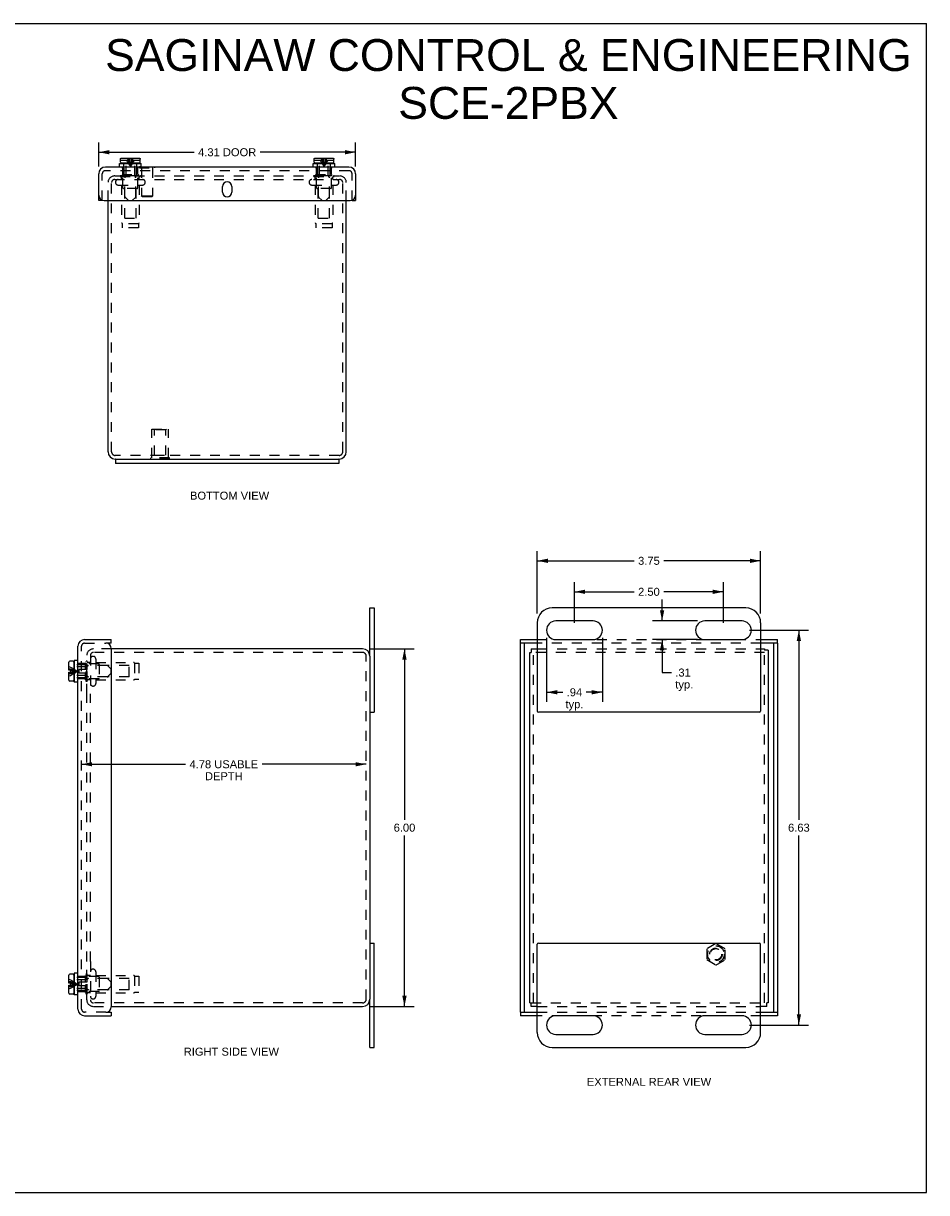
# Model space of a CAD drawing. Header units: inches. Extents: x 0 to 30.3, y 0 to 19.6.
# Tile 3 of 3: x 15.2 to 30.3, y 0 to 19.6. Entities that reach past the tile are written whole.
import ezdxf

# ---------------------------------------------------------------- set-up
doc = ezdxf.new("R2010")
doc.units = ezdxf.units.IN
doc.header["$LTSCALE"] = 1.667722
doc.header["$MEASUREMENT"] = 0
doc.linetypes.add('HIDDEN', pattern=[0.2, 0.1, -0.1])
doc.layers.get('0').update_dxf_attribs({"linetype": 'CONTINUOUS'})
for name, color, linetype in [('DEFAULT_2', 8, 'HIDDEN'), ('DIMENSIONS', 7, 'CONTINUOUS'), ('DOOR_ASSEMBLY', 7, 'CONTINUOUS')]:
    doc.layers.add(name, color=color, linetype=linetype)
doc.styles.get("Standard").update_dxf_attribs({"font": 'arial.ttf'})
doc.dimstyles.new('DIMSTYLE_2', dxfattribs={"dimtxt": 0.133774, "dimasz": 0.178366, "dimexe": 0.09, "dimexo": 0.07, "dimgap": 0.0375, "dimtad": 0, "dimtih": 1, "dimtoh": 1, "dimzin": 4, "dimdsep": 46, "dimtxsty": 'Standard', "dimblk": '_FILLED', "dimblk1": '_FILLED', "dimblk2": '_FILLED', "dimcen": 0.09, "dimazin": 1, "dimtfac": 1, "dimtdec": 3, "dimtofl": 0, "dimtmove": 0, "dimatfit": 3, "dimldrblk": '_FILLED', "dimfxl": 0, "dimtolj": 1, "dimtzin": 4, "dimarcsym": 0})

# ---------------------------------------------------------------- blocks, each defined once
blk = doc.blocks.new('_FILLED')
at = {"color": 0, "linetype": 'ByBlock'}
blk.add_solid([(0, 0), (-1, 0.2), (-1, -0.2)], dxfattribs=at)
blk = doc.blocks.new('*D3')
at = {"layer": 'DIMENSIONS', "color": 2, "linetype": 'Continuous'}
for p, q in [((16.426, 17.221), (16.426, 17.619)), ((20.738, 17.221), (20.738, 17.619)), ((16.426, 17.458), (18.027, 17.458)), ((20.738, 17.458), (19.136, 17.458))]:
    blk.add_line(p, q, dxfattribs=at)
at = {"layer": 'DIMENSIONS', "color": 2, "linetype": 'Continuous', "xscale": 0.1783659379, "yscale": 0.1783659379, "zscale": 0.1783659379, "rotation": 180}
blk.add_blockref('_FILLED', (16.426, 17.458), dxfattribs=at)
at = {"layer": 'DIMENSIONS', "color": 2, "linetype": 'Continuous', "xscale": 0.1783659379, "yscale": 0.1783659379, "zscale": 0.1783659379}
blk.add_blockref('_FILLED', (20.738, 17.458), dxfattribs=at)
at = {"layer": 'DIMENSIONS', "color": 2, "linetype": 'Continuous', "insert": (18.582, 17.525), "char_height": 0.1338, "width": 0.97521, "attachment_point": 2, "line_spacing_factor": 0.9}
blk.add_mtext('4.31 DOOR', dxfattribs=at)
blk = doc.blocks.new('*D4')
at = {"layer": 'DIMENSIONS', "color": 2, "linetype": 'Continuous'}
for p, q in [((23.786, 9.718), (23.786, 10.763)), ((23.786, 10.602), (25.413, 10.602)), ((27.536, 10.602), (25.91, 10.602)), ((27.536, 9.718), (27.536, 10.763))]:
    blk.add_line(p, q, dxfattribs=at)
at = {"layer": 'DIMENSIONS', "color": 2, "linetype": 'Continuous', "xscale": 0.1783659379, "yscale": 0.1783659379, "zscale": 0.1783659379, "rotation": 180}
blk.add_blockref('_FILLED', (23.786, 10.602), dxfattribs=at)
at = {"layer": 'DIMENSIONS', "color": 2, "linetype": 'Continuous', "xscale": 0.1783659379, "yscale": 0.1783659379, "zscale": 0.1783659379}
blk.add_blockref('_FILLED', (27.536, 10.602), dxfattribs=at)
at = {"layer": 'DIMENSIONS', "color": 2, "linetype": 'Continuous', "insert": (25.661, 10.669), "char_height": 0.1338, "width": 0.36353, "attachment_point": 2, "line_spacing_factor": 0.9}
blk.add_mtext('3.75', dxfattribs=at)
blk = doc.blocks.new('*D5')
at = {"layer": 'DIMENSIONS', "color": 2, "linetype": 'Continuous'}
for p, q in [((23.943, 9.312), (23.943, 8.235)), ((24.88, 9.312), (24.88, 8.235)), ((23.943, 8.396), (24.215, 8.396)), ((24.88, 8.396), (24.608, 8.396))]:
    blk.add_line(p, q, dxfattribs=at)
at = {"layer": 'DIMENSIONS', "color": 2, "linetype": 'Continuous', "xscale": 0.1783659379, "yscale": 0.1783659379, "zscale": 0.1783659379, "rotation": 180}
blk.add_blockref('_FILLED', (23.943, 8.396), dxfattribs=at)
at = {"layer": 'DIMENSIONS', "color": 2, "linetype": 'Continuous', "xscale": 0.1783659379, "yscale": 0.1783659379, "zscale": 0.1783659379}
blk.add_blockref('_FILLED', (24.88, 8.396), dxfattribs=at)
at = {"layer": 'DIMENSIONS', "color": 2, "linetype": 'Continuous', "insert": (24.411, 8.463), "char_height": 0.1338, "width": 0.30087, "attachment_point": 2, "line_spacing_factor": 0.9}
blk.add_mtext('.94\\Ptyp.', dxfattribs=at)
blk = doc.blocks.new('*D6')
at = {"layer": 'DIMENSIONS', "color": 2, "linetype": 'Continuous'}
for p, q in [((25.882, 9.593), (25.882, 9.95)), ((26.474, 9.593), (25.721, 9.593)), ((26.474, 9.28), (25.721, 9.28)), ((25.882, 9.28), (25.882, 8.727)), ((25.882, 8.727), (26.038, 8.727))]:
    blk.add_line(p, q, dxfattribs=at)
at = {"layer": 'DIMENSIONS', "color": 2, "linetype": 'Continuous', "xscale": 0.1783659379, "yscale": 0.1783659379, "zscale": 0.1783659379}
for p, rotation in [((25.882, 9.593), 270), ((25.882, 9.28), 90)]:
    blk.add_blockref('_FILLED', p, dxfattribs=dict(at, rotation=rotation))
at = {"layer": 'DIMENSIONS', "color": 2, "linetype": 'Continuous', "insert": (26.104, 8.794), "char_height": 0.1338, "width": 0.30087, "attachment_point": 1, "line_spacing_factor": 0.9}
blk.add_mtext('.31\\Ptyp.', dxfattribs=at)
blk = doc.blocks.new('*D7')
at = {"layer": 'DIMENSIONS', "color": 2, "linetype": 'Continuous'}
for p, q in [((20.98, 9.124), (21.719, 9.124)), ((21.558, 9.124), (21.558, 6.258)), ((21.558, 3.124), (21.558, 5.99)), ((20.98, 3.124), (21.719, 3.124))]:
    blk.add_line(p, q, dxfattribs=at)
at = {"layer": 'DIMENSIONS', "color": 2, "linetype": 'Continuous', "xscale": 0.1783659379, "yscale": 0.1783659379, "zscale": 0.1783659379}
for p, rotation in [((21.558, 9.124), 90), ((21.558, 3.124), 270)]:
    blk.add_blockref('_FILLED', p, dxfattribs=dict(at, rotation=rotation))
at = {"layer": 'DIMENSIONS', "color": 2, "linetype": 'Continuous', "insert": (21.558, 6.191), "char_height": 0.1338, "width": 0.36353, "attachment_point": 2, "line_spacing_factor": 0.9}
blk.add_mtext('6.00', dxfattribs=at)
blk = doc.blocks.new('*D8')
at = {"layer": 'DIMENSIONS', "color": 2, "linetype": 'Continuous'}
for p, q in [((16.137, 7.188), (17.884, 7.188)), ((20.915, 7.188), (19.169, 7.188))]:
    blk.add_line(p, q, dxfattribs=at)
at = {"layer": 'DIMENSIONS', "color": 2, "linetype": 'Continuous', "xscale": 0.1783659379, "yscale": 0.1783659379, "zscale": 0.1783659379, "rotation": 180}
blk.add_blockref('_FILLED', (16.137, 7.188), dxfattribs=at)
at = {"layer": 'DIMENSIONS', "color": 2, "linetype": 'Continuous', "xscale": 0.1783659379, "yscale": 0.1783659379, "zscale": 0.1783659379}
blk.add_blockref('_FILLED', (20.915, 7.188), dxfattribs=at)
at = {"layer": 'DIMENSIONS', "color": 2, "linetype": 'Continuous', "insert": (18.526, 7.255), "char_height": 0.13377, "width": 1.15126, "attachment_point": 2, "line_spacing_factor": 0.9}
blk.add_mtext('4.78 USABLE\\PDEPTH', dxfattribs=at)
blk = doc.blocks.new('*D10')
at = {"layer": 'DIMENSIONS', "color": 2, "linetype": 'Continuous'}
for p, q in [((27.349, 9.437), (28.338, 9.437)), ((28.178, 9.437), (28.178, 6.258)), ((28.178, 2.812), (28.178, 5.99)), ((27.349, 2.812), (28.338, 2.812))]:
    blk.add_line(p, q, dxfattribs=at)
at = {"layer": 'DIMENSIONS', "color": 2, "linetype": 'Continuous', "xscale": 0.1783659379, "yscale": 0.1783659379, "zscale": 0.1783659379}
for p, rotation in [((28.178, 9.437), 90), ((28.178, 2.812), 270)]:
    blk.add_blockref('_FILLED', p, dxfattribs=dict(at, rotation=rotation))
at = {"layer": 'DIMENSIONS', "color": 2, "linetype": 'Continuous', "insert": (28.178, 6.191), "char_height": 0.1338, "width": 0.36353, "attachment_point": 2, "line_spacing_factor": 0.9}
blk.add_mtext('6.63', dxfattribs=at)
blk = doc.blocks.new('*D11')
at = {"layer": 'DIMENSIONS', "color": 2, "linetype": 'Continuous'}
for p, q in [((24.411, 9.562), (24.411, 10.242)), ((26.911, 9.562), (26.911, 10.242)), ((24.411, 10.082), (25.413, 10.082)), ((26.911, 10.082), (25.91, 10.082))]:
    blk.add_line(p, q, dxfattribs=at)
at = {"layer": 'DIMENSIONS', "color": 2, "linetype": 'Continuous', "xscale": 0.1783659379, "yscale": 0.1783659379, "zscale": 0.1783659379, "rotation": 180}
blk.add_blockref('_FILLED', (24.411, 10.082), dxfattribs=at)
at = {"layer": 'DIMENSIONS', "color": 2, "linetype": 'Continuous', "xscale": 0.1783659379, "yscale": 0.1783659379, "zscale": 0.1783659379}
blk.add_blockref('_FILLED', (26.911, 10.082), dxfattribs=at)
at = {"layer": 'DIMENSIONS', "color": 2, "linetype": 'Continuous', "insert": (25.661, 10.149), "char_height": 0.1338, "width": 0.36353, "attachment_point": 2, "line_spacing_factor": 0.9}
blk.add_mtext('2.50', dxfattribs=at)

msp = doc.modelspace()

# ---------------------------------------------------------------- linework, layer by layer
at = {"color": 7, "linetype": 'Continuous'}
for p, q in [((0, 19.6203), (30.3222, 19.6203)), ((30.3222, 0), (30.3222, 19.6203)), ((16.7068, 12.3104), (20.4568, 12.3104)), ((16.7068, 12.3104), (16.7068, 12.2354)), ((20.4568, 12.3104), (20.4568, 12.2354)), ((20.9752, 9.0042), (20.9752, 9.8117)), ((20.9752, 9.8117), (21.0502, 9.8117)), ((23.6613, 9.0642), (23.6833, 9.0642)), ((23.6833, 9.1242), (23.6833, 9.0642)), ((27.6013, 9.1242), (27.6013, 9.1022)), ((27.6613, 9.1022), (27.6013, 9.1022)), ((20.9752, 8.0617), (21.0502, 8.0617)), ((20.9752, 4.1867), (21.0502, 4.1867)), ((20.9752, 2.4367), (20.9752, 3.2442)), ((23.6613, 3.1842), (23.6833, 3.1842)), ((23.6833, 3.1242), (23.6833, 3.1842)), ((27.6613, 3.1842), (27.6393, 3.1842)), ((27.6393, 3.1242), (27.6393, 3.1842)), ((20.9752, 2.4367), (21.0502, 2.4367)), ((0, 0), (30.3222, 0))]:
    msp.add_line(p, q, dxfattribs=at)
at = {"color": 3, "linetype": 'Continuous'}
for p, q in [((16.5818, 12.4304), (16.5818, 16.6484)), ((20.5818, 12.4304), (20.5818, 16.6484)), ((16.7068, 12.3104), (16.7018, 12.3104)), ((20.4568, 12.2354), (16.7068, 12.2354)), ((20.4618, 12.3104), (20.4568, 12.3104)), ((21.0502, 9.8117), (21.0502, 8.0617)), ((27.2863, 9.8117), (24.0363, 9.8117)), ((23.7863, 9.5617), (23.7863, 8.0817)), ((24.7238, 9.5929), (24.0988, 9.5929)), ((27.2238, 9.5929), (26.5988, 9.5929)), ((27.5363, 9.5617), (27.5363, 8.0817)), ((24.0988, 9.2804), (24.7238, 9.2804)), ((26.5988, 9.2804), (27.2238, 9.2804)), ((20.8552, 9.1242), (16.6372, 9.1242)), ((23.6613, 3.1842), (23.6613, 9.0642)), ((23.6833, 9.1242), (23.7863, 9.1242)), ((27.5363, 9.1242), (27.6013, 9.1242)), ((27.6613, 9.1022), (27.6613, 3.1842)), ((20.9752, 9.0042), (20.9752, 3.2442)), ((27.5163, 8.0617), (23.8063, 8.0617)), ((21.0502, 2.4367), (21.0502, 4.1867)), ((23.7863, 2.6867), (23.7863, 4.1667)), ((23.8063, 4.1867), (27.5163, 4.1867)), ((27.5363, 2.6867), (27.5363, 4.1667)), ((16.6372, 3.1242), (20.8552, 3.1242)), ((23.7863, 3.1242), (23.6833, 3.1242)), ((24.7238, 2.9679), (24.0988, 2.9679)), ((27.2238, 2.9679), (26.5988, 2.9679)), ((27.6393, 3.1242), (27.5363, 3.1242)), ((24.0988, 2.6554), (24.7238, 2.6554)), ((26.5988, 2.6554), (27.2238, 2.6554)), ((24.0363, 2.4367), (27.2863, 2.4367))]:
    msp.add_line(p, q, dxfattribs=at)
for centre, radius, start, end in [((16.7018, 12.4304), 0.12, 180, 270), ((20.4618, 12.4304), 0.12, 270, 360), ((24.0363, 9.5617), 0.25, 90, 180), ((27.2863, 9.5617), 0.25, 0, 90), ((24.0988, 9.4367), 0.1562, 90, 270), ((24.7238, 9.4367), 0.1562, 270, 90), ((26.5988, 9.4367), 0.1562, 90, 270), ((27.2238, 9.4367), 0.1562, 270, 90), ((20.8552, 9.0042), 0.12, 0, 90), ((23.8063, 8.0817), 0.02, 180, 270), ((27.5163, 8.0817), 0.02, 270, 360), ((23.8063, 4.1667), 0.02, 90, 180), ((27.5163, 4.1667), 0.02, 0, 90), ((20.8552, 3.2442), 0.12, 270, 360), ((24.0988, 2.8117), 0.1562, 90, 270), ((24.7238, 2.8117), 0.1562, 270, 90), ((26.5988, 2.8117), 0.1562, 90, 270), ((27.2238, 2.8117), 0.1562, 270, 90), ((24.0363, 2.6867), 0.25, 180, 270), ((27.2863, 2.6867), 0.25, 270, 360)]:
    msp.add_arc(centre, radius, start, end, dxfattribs=at)
at = {"layer": 'DEFAULT_2', "color": 8, "linetype": 'HIDDEN'}
for p, q in [((16.7868, 17.0524), (16.7868, 17.0704)), ((16.7868, 17.0704), (17.1268, 17.0704)), ((16.8318, 16.8604), (16.8318, 17.0704)), ((17.0818, 16.8604), (17.0818, 17.0704)), ((17.1268, 17.0524), (17.1268, 17.0704)), ((20.0368, 17.0524), (20.0368, 17.0704)), ((20.0368, 17.0704), (20.3768, 17.0704)), ((20.0818, 16.8604), (20.0818, 17.0704)), ((20.3318, 16.8604), (20.3318, 17.0704)), ((20.3768, 17.0524), (20.3768, 17.0704)), ((16.5818, 16.6484), (16.5818, 16.9454)), ((16.6418, 12.4304), (16.6418, 16.9454)), ((16.6938, 17.0604), (20.4698, 17.0604)), ((16.6938, 17.0004), (20.4698, 17.0004)), ((16.753, 16.9079), (17.1605, 16.9079)), ((16.7868, 17.0524), (17.1268, 17.0524)), ((16.8108, 17.0004), (16.8108, 17.0424)), ((16.8108, 16.9079), (16.8108, 16.2748)), ((17.1028, 17.0004), (17.1028, 17.0424)), ((17.1028, 16.9079), (17.1028, 16.2748)), ((20.003, 16.9079), (20.4105, 16.9079)), ((20.0368, 17.0524), (20.3768, 17.0524)), ((20.0608, 17.0004), (20.0608, 17.0424)), ((20.0608, 16.9079), (20.0608, 16.2748)), ((20.3528, 17.0004), (20.3528, 17.0424)), ((20.3528, 16.9079), (20.3528, 16.2748)), ((20.5218, 12.4304), (20.5218, 16.9454)), ((20.5818, 16.6484), (20.5818, 16.9454)), ((17.0718, 16.8504), (16.8418, 16.8504)), ((16.8618, 16.3504), (16.8618, 16.8504)), ((17.0518, 16.3504), (17.0518, 16.8504)), ((20.3218, 16.8504), (20.0918, 16.8504)), ((20.1118, 16.3504), (20.1118, 16.8504)), ((20.3018, 16.3504), (20.3018, 16.8504)), ((16.8618, 16.3504), (17.0518, 16.3504)), ((20.1118, 16.3504), (20.3018, 16.3504)), ((16.8218, 16.2569), (16.8218, 16.1879)), ((17.0918, 16.2569), (16.8218, 16.2569)), ((17.0918, 16.1879), (16.8218, 16.1879)), ((17.0918, 16.2569), (17.0918, 16.1879)), ((20.0718, 16.2569), (20.0718, 16.1879)), ((20.3418, 16.2569), (20.0718, 16.2569)), ((20.3418, 16.1879), (20.0718, 16.1879)), ((20.3418, 16.2569), (20.3418, 16.1879)), ((17.3168, 12.81), (17.5968, 12.81)), ((17.3168, 12.331), (17.3168, 12.81)), ((17.3618, 12.8), (17.3518, 12.81)), ((17.5518, 12.8), (17.3618, 12.8)), ((17.3618, 12.3725), (17.3618, 12.8)), ((17.5518, 12.8), (17.5618, 12.81)), ((17.5518, 12.3725), (17.5518, 12.8)), ((17.5968, 12.331), (17.5968, 12.81)), ((20.4618, 12.3704), (16.7018, 12.3704)), ((17.3618, 12.3725), (17.5518, 12.3725)), ((17.6128, 12.331), (17.3008, 12.331)), ((17.3008, 12.31), (17.3008, 12.331)), ((17.6128, 12.31), (17.3008, 12.31)), ((17.4568, 12.31), (17.4568, 12.331)), ((17.6128, 12.31), (17.6128, 12.331)), ((16.6372, 9.1242), (16.3372, 9.1242)), ((16.3402, 9.0642), (16.3372, 9.0642)), ((20.8552, 9.0642), (16.3402, 9.0642)), ((27.6013, 9.0642), (23.6833, 9.0642)), ((23.7213, 3.1842), (23.7213, 9.0642)), ((23.7863, 9.1242), (27.5363, 9.1242)), ((27.6013, 3.1842), (27.6013, 9.1022)), ((16.2152, 8.5792), (16.2152, 8.9192)), ((16.2332, 8.9192), (16.2152, 8.9192)), ((16.4252, 8.8742), (16.2152, 8.8742)), ((16.2252, 8.3681), (16.2252, 9.0122)), ((16.2332, 8.5792), (16.2332, 8.9192)), ((16.2852, 8.8952), (16.2432, 8.8952)), ((16.2852, 9.0122), (16.2852, 8.3681)), ((16.3777, 8.9529), (16.3777, 8.5454)), ((16.3777, 8.8952), (17.0108, 8.8952)), ((16.4352, 8.8642), (16.4352, 8.6342)), ((16.9352, 8.8442), (16.4352, 8.8442)), ((16.9352, 8.6542), (16.9352, 8.8442)), ((17.0287, 8.8842), (17.0287, 8.6142)), ((17.0287, 8.8842), (17.0977, 8.8842)), ((17.0977, 8.8842), (17.0977, 8.6142)), ((20.9152, 3.2442), (20.9152, 9.0042)), ((16.9352, 8.6542), (16.4352, 8.6542)), ((16.4252, 8.6242), (16.2152, 8.6242)), ((16.2332, 8.5792), (16.2152, 8.5792)), ((16.2852, 8.6032), (16.2432, 8.6032)), ((16.3777, 8.6032), (17.0108, 8.6032)), ((17.0287, 8.6142), (17.0977, 8.6142)), ((16.2252, 3.8804), (16.2252, 8.3679)), ((16.2852, 3.8804), (16.2852, 8.3679)), ((26.7863, 4.1793), (26.6303, 4.0893)), ((26.9423, 4.0893), (26.7863, 4.1793)), ((26.6303, 4.0893), (26.6303, 3.9091)), ((26.9423, 3.9091), (26.9423, 4.0893)), ((16.2252, 3.2362), (16.2252, 3.8803)), ((16.2852, 3.8803), (16.2852, 3.2362)), ((26.6303, 3.9091), (26.7863, 3.8191)), ((26.7863, 3.8191), (26.9423, 3.9091)), ((16.2332, 3.6692), (16.2152, 3.6692)), ((16.2152, 3.3292), (16.2152, 3.6692)), ((16.4252, 3.6242), (16.2152, 3.6242)), ((16.2332, 3.3292), (16.2332, 3.6692)), ((16.2852, 3.6452), (16.2432, 3.6452)), ((16.3777, 3.7029), (16.3777, 3.2954)), ((16.3777, 3.6452), (17.0108, 3.6452)), ((16.4352, 3.6142), (16.4352, 3.3842)), ((16.9352, 3.5942), (16.4352, 3.5942)), ((16.9352, 3.4042), (16.9352, 3.5942)), ((17.0287, 3.6342), (17.0977, 3.6342)), ((17.0287, 3.6342), (17.0287, 3.3642)), ((17.0977, 3.6342), (17.0977, 3.3642)), ((16.4252, 3.3742), (16.2152, 3.3742)), ((16.2852, 3.3532), (16.2432, 3.3532)), ((16.3777, 3.3532), (17.0108, 3.3532)), ((16.9352, 3.4042), (16.4352, 3.4042)), ((17.0287, 3.3642), (17.0977, 3.3642)), ((16.2332, 3.3292), (16.2152, 3.3292)), ((16.3372, 3.1842), (16.3402, 3.1842)), ((20.8552, 3.1842), (16.3402, 3.1842)), ((23.6833, 3.1842), (27.6393, 3.1842)), ((16.3372, 3.1242), (16.6372, 3.1242)), ((23.7863, 3.1242), (27.5363, 3.1242))]:
    msp.add_line(p, q, dxfattribs=at)
for radius in [0.1421, 0.14, 0.105, 0.095]:
    msp.add_circle((26.7863, 3.9992), radius, dxfattribs=at)
for centre, radius, start, end in [((16.6938, 16.9484), 0.112, 90, 180), ((16.6938, 16.9484), 0.052, 90, 180), ((16.753, 16.9542), 0.0462, 90, 270), ((16.8008, 17.0424), 0.01, 0, 90), ((17.1128, 17.0424), 0.01, 90, 180), ((17.1605, 16.9542), 0.0462, 270, 90), ((20.003, 16.9542), 0.0462, 90, 270), ((20.0508, 17.0424), 0.01, 0, 90), ((20.3628, 17.0424), 0.01, 90, 180), ((20.4105, 16.9542), 0.0462, 270, 90), ((20.4698, 16.9484), 0.112, 0, 90), ((20.4698, 16.9484), 0.052, 0, 90), ((16.8418, 16.8604), 0.01, 180, 270), ((17.0718, 16.8604), 0.01, 270, 360), ((20.0918, 16.8604), 0.01, 180, 270), ((20.3218, 16.8604), 0.01, 270, 360), ((16.8308, 16.2748), 0.02, 180, 243.25632), ((17.0828, 16.2748), 0.02, 296.74368, 360), ((20.0808, 16.2748), 0.02, 180, 243.25632), ((20.3328, 16.2748), 0.02, 296.74368, 360), ((16.7018, 12.4304), 0.06, 180, 270), ((20.4618, 12.4304), 0.06, 270, 360), ((16.3372, 9.0122), 0.112, 90, 180), ((16.3372, 9.0122), 0.052, 90, 180), ((20.8552, 9.0042), 0.06, 0, 90), ((16.2432, 8.9052), 0.01, 180.00004, 270), ((16.3314, 8.9529), 0.0462, 0, 180), ((16.4252, 8.8642), 0.01, 359.99997, 90), ((17.0108, 8.8752), 0.02, 26.74368, 90), ((16.4252, 8.6342), 0.01, 270, 0.00003), ((16.2432, 8.5932), 0.01, 90, 179.99996), ((16.3314, 8.5454), 0.0462, 180, 360), ((17.0108, 8.6232), 0.02, 270, 333.25632), ((16.3314, 3.7029), 0.0462, 0, 180), ((16.2432, 3.6552), 0.01, 180.00004, 270), ((16.4252, 3.6142), 0.01, 359.99997, 90), ((17.0108, 3.6252), 0.02, 26.74368, 90), ((16.2432, 3.3432), 0.01, 90, 179.99996), ((16.4252, 3.3842), 0.01, 270, 0.00003), ((17.0108, 3.3732), 0.02, 270, 333.25632), ((16.3372, 3.2362), 0.112, 180, 270), ((16.3314, 3.2954), 0.0462, 180, 360), ((16.3372, 3.2362), 0.052, 180, 270), ((20.8552, 3.2442), 0.06, 270, 360)]:
    msp.add_arc(centre, radius, start, end, dxfattribs=at)
at = {"layer": 'DOOR_ASSEMBLY', "color": 7, "linetype": 'Continuous'}
for p, q in [((16.7758, 17.2084), (16.7758, 17.2709)), ((16.7758, 17.2709), (17.1378, 17.2709)), ((16.7898, 17.2909), (16.7898, 17.3259)), ((16.7898, 17.3259), (16.7906, 17.3259)), ((16.7906, 17.3259), (16.7906, 17.3439)), ((17.1088, 17.2759), (16.8048, 17.2759)), ((16.8057, 17.3589), (17.1079, 17.3589)), ((16.8838, 17.2709), (16.8838, 17.2759)), ((17.0298, 17.2709), (17.0298, 17.2759)), ((17.123, 17.3259), (17.123, 17.3439)), ((17.123, 17.3259), (17.1238, 17.3259)), ((17.1238, 17.2909), (17.1238, 17.3259)), ((17.1378, 17.2084), (17.1378, 17.2709)), ((20.0258, 17.2084), (20.0258, 17.2709)), ((20.0258, 17.2709), (20.3878, 17.2709)), ((20.0398, 17.2909), (20.0398, 17.3259)), ((20.0398, 17.3259), (20.0406, 17.3259)), ((20.0406, 17.3259), (20.0406, 17.3439)), ((20.3588, 17.2759), (20.0548, 17.2759)), ((20.0557, 17.3589), (20.3579, 17.3589)), ((20.1338, 17.2709), (20.1338, 17.2759)), ((20.2798, 17.2709), (20.2798, 17.2759)), ((20.373, 17.3259), (20.373, 17.3439)), ((20.373, 17.3259), (20.3738, 17.3259)), ((20.3738, 17.2909), (20.3738, 17.3259)), ((20.3878, 17.2084), (20.3878, 17.2709)), ((17.1378, 17.2124), (17.3635, 17.2124)), ((17.3635, 17.2124), (17.3635, 17.2084)), ((16.4855, 16.6484), (16.4255, 16.6484)), ((20.678, 16.6484), (20.738, 16.6484)), ((16.6372, 9.2204), (16.6372, 9.2804)), ((23.505, 9.2204), (23.505, 9.2804)), ((27.8175, 9.2204), (27.8175, 9.2804)), ((16.6372, 9.2204), (16.5472, 9.2204)), ((23.7863, 9.2204), (23.505, 9.2204)), ((23.565, 9.2204), (23.565, 3.0279)), ((27.8175, 9.2204), (27.5363, 9.2204)), ((27.7575, 3.0279), (27.7575, 9.2204)), ((15.9267, 8.7657), (15.9267, 8.9012)), ((15.9947, 8.9162), (15.9417, 8.9162)), ((16.0097, 8.9012), (16.0097, 8.5972)), ((16.0147, 8.9302), (16.0147, 8.5682)), ((16.0772, 8.9302), (16.0147, 8.9302)), ((15.9597, 8.7657), (15.9267, 8.7657)), ((15.9267, 8.5972), (15.9267, 8.7327)), ((15.9267, 8.7327), (15.9597, 8.7327)), ((15.9597, 8.7327), (15.9597, 8.7657)), ((16.0147, 8.8222), (16.0097, 8.8222)), ((16.0147, 8.6762), (16.0097, 8.6762)), ((15.9947, 8.5822), (15.9417, 8.5822)), ((16.0772, 8.5682), (16.0147, 8.5682)), ((16.0732, 4.0249), (16.0732, 4.2809)), ((16.0732, 4.2809), (16.0772, 4.2809)), ((16.0732, 4.0249), (16.0772, 4.0249)), ((15.9267, 3.5157), (15.9267, 3.6512)), ((15.9947, 3.6662), (15.9417, 3.6662)), ((16.0097, 3.6512), (16.0097, 3.3472)), ((16.0147, 3.5722), (16.0097, 3.5722)), ((16.0147, 3.6802), (16.0147, 3.3182)), ((16.0772, 3.6802), (16.0147, 3.6802)), ((15.9597, 3.5157), (15.9267, 3.5157)), ((15.9267, 3.3472), (15.9267, 3.4827)), ((15.9267, 3.4827), (15.9597, 3.4827)), ((15.9597, 3.4827), (15.9597, 3.5157)), ((16.0147, 3.4262), (16.0097, 3.4262)), ((15.9947, 3.3322), (15.9417, 3.3322)), ((16.0772, 3.3182), (16.0147, 3.3182)), ((16.5472, 3.0279), (16.6372, 3.0279)), ((16.6372, 3.0279), (16.6372, 2.9679)), ((23.505, 3.0279), (23.7863, 3.0279)), ((23.505, 3.0279), (23.505, 2.9679)), ((27.5363, 3.0279), (27.8175, 3.0279)), ((27.8175, 3.0279), (27.8175, 2.9679))]:
    msp.add_line(p, q, dxfattribs=at)
at = {"layer": 'DOOR_ASSEMBLY', "color": 8, "linetype": 'HIDDEN'}
for p, q in [((16.7906, 17.3259), (16.9242, 17.3259)), ((16.7924, 17.351), (16.7924, 17.351)), ((16.7931, 17.3523), (16.7931, 17.3523)), ((16.794, 17.3535), (16.794, 17.3535)), ((16.795, 17.3546), (16.795, 17.3546)), ((16.7961, 17.3555), (16.7961, 17.3555)), ((16.7973, 17.3564), (16.7973, 17.3564)), ((16.7986, 17.3572), (16.7986, 17.3572)), ((16.8042, 17.3589), (16.8027, 17.3587)), ((16.8468, 17.1909), (16.8468, 17.2709)), ((16.8838, 17.0632), (16.8838, 17.2709)), ((16.9112, 17.2904), (16.9217, 17.273)), ((16.9918, 17.3311), (16.9894, 17.3259)), ((16.9894, 17.3259), (17.123, 17.3259)), ((17.0024, 17.2904), (16.9919, 17.273)), ((17.0298, 17.0632), (17.0298, 17.2709)), ((17.0668, 17.1909), (17.0668, 17.2709)), ((17.115, 17.3572), (17.115, 17.3572)), ((17.1162, 17.3564), (17.1162, 17.3564)), ((17.1195, 17.3535), (17.1195, 17.3535)), ((17.1204, 17.3523), (17.1204, 17.3523)), ((17.1212, 17.351), (17.1212, 17.351)), ((17.1229, 17.3454), (17.1227, 17.3469)), ((20.0406, 17.3259), (20.1742, 17.3259)), ((20.0424, 17.351), (20.0424, 17.351)), ((20.0431, 17.3523), (20.0431, 17.3523)), ((20.044, 17.3535), (20.044, 17.3535)), ((20.045, 17.3546), (20.045, 17.3546)), ((20.0461, 17.3555), (20.0461, 17.3555)), ((20.0473, 17.3564), (20.0473, 17.3564)), ((20.0486, 17.3572), (20.0486, 17.3572)), ((20.0542, 17.3589), (20.0527, 17.3587)), ((20.0968, 17.1909), (20.0968, 17.2709)), ((20.1338, 17.0632), (20.1338, 17.2709)), ((20.1612, 17.2904), (20.1717, 17.273)), ((20.2418, 17.3311), (20.2394, 17.3259)), ((20.2394, 17.3259), (20.373, 17.3259)), ((20.2524, 17.2904), (20.2419, 17.273)), ((20.2798, 17.0632), (20.2798, 17.2709)), ((20.3168, 17.1909), (20.3168, 17.2709)), ((20.3593, 17.3589), (20.3593, 17.3589)), ((20.365, 17.3572), (20.365, 17.3572)), ((20.3662, 17.3564), (20.3662, 17.3564)), ((20.3674, 17.3555), (20.3674, 17.3555)), ((20.3685, 17.3546), (20.3685, 17.3546)), ((20.3695, 17.3535), (20.3695, 17.3535)), ((20.3704, 17.3523), (20.3704, 17.3523)), ((20.3712, 17.351), (20.3712, 17.351)), ((20.3729, 17.3454), (20.3727, 17.3469)), ((16.4855, 16.6484), (16.4855, 17.0964)), ((20.626, 17.1484), (16.5375, 17.1484)), ((16.817, 17.0834), (16.8249, 17.0757)), ((16.817, 17.0834), (17.0966, 17.0834)), ((16.8249, 17.0757), (16.8326, 17.0682)), ((16.8268, 17.1909), (16.8268, 17.2084)), ((16.8268, 17.1909), (16.8509, 17.1909)), ((16.8303, 17.0834), (16.8303, 17.1909)), ((16.8509, 17.0609), (16.8509, 17.1909)), ((17.0626, 17.0609), (17.0626, 17.1909)), ((17.0626, 17.1909), (17.0868, 17.1909)), ((17.0809, 17.0682), (17.0886, 17.0757)), ((17.0833, 17.0834), (17.0833, 17.1909)), ((17.0868, 17.1909), (17.0868, 17.2084)), ((17.0886, 17.0757), (17.0966, 17.0834)), ((17.1075, 17.2124), (17.1075, 17.1944)), ((17.1378, 17.2124), (17.1075, 17.2124)), ((17.1075, 17.1944), (17.3635, 17.1944)), ((17.1415, 17.1944), (17.1415, 16.7224)), ((17.3295, 17.1944), (17.3295, 16.7224)), ((17.3635, 17.2084), (17.3635, 17.1944)), ((20.067, 17.0834), (20.3466, 17.0834)), ((20.067, 17.0834), (20.0749, 17.0757)), ((20.0749, 17.0757), (20.0826, 17.0682)), ((20.0768, 17.1909), (20.0768, 17.2084)), ((20.0768, 17.1909), (20.1009, 17.1909)), ((20.0803, 17.0834), (20.0803, 17.1909)), ((20.1009, 17.0609), (20.1009, 17.1909)), ((20.3126, 17.0609), (20.3126, 17.1909)), ((20.3126, 17.1909), (20.3368, 17.1909)), ((20.3309, 17.0682), (20.3386, 17.0757)), ((20.3333, 17.0834), (20.3333, 17.1909)), ((20.3368, 17.1909), (20.3368, 17.2084)), ((20.3386, 17.0757), (20.3466, 17.0834)), ((20.678, 16.6484), (20.678, 17.0964)), ((16.8326, 17.0682), (16.8401, 17.0609)), ((17.0735, 17.0609), (16.8401, 17.0609)), ((16.8628, 16.7162), (16.8628, 17.0297)), ((16.8794, 17.0525), (16.8672, 17.0403)), ((17.0342, 17.0525), (17.0464, 17.0403)), ((17.0508, 16.7162), (17.0508, 17.0297)), ((17.0735, 17.0609), (17.0809, 17.0682)), ((20.0826, 17.0682), (20.0901, 17.0609)), ((20.3235, 17.0609), (20.0901, 17.0609)), ((20.1128, 16.7162), (20.1128, 17.0297)), ((20.1294, 17.0525), (20.1172, 17.0403)), ((20.2842, 17.0525), (20.2964, 17.0403)), ((20.3008, 16.7162), (20.3008, 17.0297)), ((20.3235, 17.0609), (20.3309, 17.0682)), ((16.9238, 16.6489), (16.8672, 16.7055)), ((16.9898, 16.6489), (17.0464, 16.7055)), ((17.1515, 16.7124), (17.1415, 16.7224)), ((17.3295, 16.7224), (17.1415, 16.7224)), ((17.3195, 16.7124), (17.1515, 16.7124)), ((17.3195, 16.7124), (17.3295, 16.7224)), ((20.1738, 16.6489), (20.1172, 16.7055)), ((20.2398, 16.6489), (20.2964, 16.7055)), ((16.9238, 16.6489), (16.9898, 16.6489)), ((20.1738, 16.6489), (20.2398, 16.6489)), ((23.7863, 9.2804), (27.5363, 9.2804)), ((16.1372, 3.0799), (16.1372, 9.1684)), ((16.1892, 9.2204), (16.5472, 9.2204)), ((27.5363, 9.2204), (23.7863, 9.2204)), ((16.2247, 8.8592), (16.0147, 8.8592)), ((16.2022, 8.8792), (16.0772, 8.8792)), ((16.2022, 8.7792), (16.2022, 8.8922)), ((16.2247, 8.8697), (16.2022, 8.8922)), ((16.2247, 8.8697), (16.2247, 8.7792)), ((16.233, 8.8266), (16.2453, 8.8388)), ((16.5694, 8.8432), (16.2559, 8.8432)), ((16.6367, 8.7822), (16.58, 8.8388)), ((15.9952, 8.7586), (16.0126, 8.7564)), ((15.9952, 8.7398), (16.0126, 8.7419)), ((16.2224, 8.8222), (16.0147, 8.8222)), ((16.2224, 8.6762), (16.0147, 8.6762)), ((16.2247, 8.6392), (16.0147, 8.6392)), ((16.0947, 8.7792), (16.0947, 8.7192)), ((16.2247, 8.7792), (16.0947, 8.7792)), ((16.2247, 8.7192), (16.0947, 8.7192)), ((16.2022, 8.6062), (16.2022, 8.7192)), ((16.2247, 8.7192), (16.2247, 8.6287)), ((16.233, 8.6718), (16.2453, 8.6596)), ((16.5694, 8.6552), (16.2559, 8.6552)), ((16.6367, 8.7162), (16.58, 8.6596)), ((16.6367, 8.7162), (16.6367, 8.7822)), ((16.2022, 8.6192), (16.0772, 8.6192)), ((16.2247, 8.6287), (16.2022, 8.6062)), ((16.2247, 3.6092), (16.0147, 3.6092)), ((16.2224, 3.5722), (16.0147, 3.5722)), ((16.2022, 3.6292), (16.0772, 3.6292)), ((16.2247, 3.6197), (16.2022, 3.6422)), ((16.2022, 3.5292), (16.2022, 3.6422)), ((16.2247, 3.6197), (16.2247, 3.5292)), ((16.233, 3.5766), (16.2453, 3.5888)), ((16.5694, 3.5932), (16.2559, 3.5932)), ((16.6367, 3.5322), (16.58, 3.5888)), ((16.6367, 3.4662), (16.6367, 3.5322)), ((15.9952, 3.5086), (16.0126, 3.5064)), ((15.9952, 3.4898), (16.0126, 3.4919)), ((16.2224, 3.4262), (16.0147, 3.4262)), ((16.2247, 3.3892), (16.0147, 3.3892)), ((16.2022, 3.3692), (16.0772, 3.3692)), ((16.0947, 3.5292), (16.0947, 3.4692)), ((16.2247, 3.5292), (16.0947, 3.5292)), ((16.2247, 3.4692), (16.0947, 3.4692)), ((16.2022, 3.3562), (16.2022, 3.4692)), ((16.2247, 3.3787), (16.2022, 3.3562)), ((16.2247, 3.4692), (16.2247, 3.3787)), ((16.233, 3.4218), (16.2453, 3.4096)), ((16.5694, 3.4052), (16.2559, 3.4052)), ((16.6367, 3.4662), (16.58, 3.4096)), ((16.5472, 3.0279), (16.1892, 3.0279)), ((23.7863, 3.0279), (27.5363, 3.0279)), ((27.5363, 2.9679), (23.7863, 2.9679))]:
    msp.add_line(p, q, dxfattribs=at)
at = {"layer": 'DOOR_ASSEMBLY', "color": 3, "linetype": 'Continuous'}
for p, q in [((16.4255, 16.6484), (16.4255, 17.0964)), ((20.626, 17.2084), (16.5375, 17.2084)), ((20.738, 17.0964), (20.738, 16.6484)), ((18.5036, 16.7891), (18.5036, 16.8828)), ((18.6599, 16.8828), (18.6599, 16.7891)), ((16.5155, 16.6484), (20.648, 16.6484)), ((16.1892, 9.2804), (16.6372, 9.2804)), ((23.505, 9.2804), (23.7863, 9.2804)), ((27.5363, 9.2804), (27.8175, 9.2804)), ((16.0772, 3.0799), (16.0772, 9.1684)), ((16.6372, 9.1304), (16.6372, 3.1179)), ((23.505, 3.0279), (23.505, 9.2204)), ((27.8175, 9.2204), (27.8175, 3.0279)), ((16.1892, 2.9679), (16.6372, 2.9679)), ((23.7863, 2.9679), (23.505, 2.9679)), ((27.8175, 2.9679), (27.5363, 2.9679))]:
    msp.add_line(p, q, dxfattribs=at)
at = {"layer": 'DOOR_ASSEMBLY', "color": 7, "linetype": 'Continuous'}
for points in [[(16.7906, 17.3439), (16.7907, 17.3454), (16.7909, 17.3469), (16.7912, 17.3483), (16.7917, 17.3497), (16.7924, 17.351), (16.7931, 17.3523), (16.794, 17.3535), (16.795, 17.3546), (16.7961, 17.3555), (16.7973, 17.3564), (16.7986, 17.3572), (16.7999, 17.3578), (16.8013, 17.3583), (16.8027, 17.3587), (16.8042, 17.3589), (16.8057, 17.3589)], [(17.1079, 17.3589), (17.1093, 17.3589), (17.1108, 17.3587), (17.1122, 17.3583), (17.1136, 17.3578), (17.115, 17.3572), (17.1162, 17.3564), (17.1174, 17.3555), (17.1185, 17.3546), (17.1195, 17.3535), (17.1204, 17.3523), (17.1212, 17.351), (17.1218, 17.3497), (17.1223, 17.3483), (17.1227, 17.3469), (17.1229, 17.3454), (17.123, 17.3439)], [(20.0406, 17.3439), (20.0407, 17.3454), (20.0409, 17.3469), (20.0412, 17.3483), (20.0417, 17.3497), (20.0424, 17.351), (20.0431, 17.3523), (20.044, 17.3535), (20.045, 17.3546), (20.0461, 17.3555), (20.0473, 17.3564), (20.0486, 17.3572), (20.0499, 17.3578), (20.0513, 17.3583), (20.0527, 17.3587), (20.0542, 17.3589), (20.0557, 17.3589)], [(20.3579, 17.3589), (20.3593, 17.3589), (20.3608, 17.3587), (20.3622, 17.3583), (20.3636, 17.3578), (20.365, 17.3572), (20.3662, 17.3564), (20.3674, 17.3555), (20.3685, 17.3546), (20.3695, 17.3535), (20.3704, 17.3523), (20.3712, 17.351), (20.3718, 17.3497), (20.3723, 17.3483), (20.3727, 17.3469), (20.3729, 17.3454), (20.373, 17.3439)]]:
    msp.add_lwpolyline(points, dxfattribs=at)
at = {"layer": 'DOOR_ASSEMBLY', "color": 8, "linetype": 'HIDDEN'}
for points in [[(16.892, 17.3259), (16.9013, 17.3081), (16.9112, 17.2904)], [(16.9242, 17.3259), (16.9218, 17.3311), (16.9194, 17.3364), (16.917, 17.3418), (16.9146, 17.3474), (16.9122, 17.3531), (16.9098, 17.3589)], [(16.9187, 17.3259), (16.9242, 17.3081), (16.93, 17.2904), (16.9361, 17.273), (16.9427, 17.2557), (16.9495, 17.2387), (16.9568, 17.2219)], [(16.9217, 17.273), (16.9328, 17.2557), (16.9445, 17.2387), (16.9568, 17.2219)], [(16.9291, 17.3589), (16.9328, 17.3352), (16.9369, 17.3118), (16.9413, 17.2888), (16.9461, 17.2661), (16.9513, 17.2438), (16.9568, 17.2219)], [(16.9403, 17.3589), (16.9425, 17.3352), (16.9449, 17.3118), (16.9476, 17.2888)], [(16.9476, 17.2888), (16.9504, 17.2661), (16.9535, 17.2438), (16.9568, 17.2219)], [(16.9844, 17.3589), (16.9807, 17.3352), (16.9766, 17.3118), (16.9722, 17.2888), (16.9674, 17.2661), (16.9623, 17.2438), (16.9568, 17.2219)], [(16.9948, 17.3259), (16.9894, 17.3081), (16.9836, 17.2904), (16.9774, 17.273), (16.9709, 17.2557), (16.964, 17.2387), (16.9568, 17.2219)], [(16.966, 17.2888), (16.9631, 17.2661), (16.9601, 17.2438), (16.9568, 17.2219)], [(16.9919, 17.273), (16.9808, 17.2557), (16.9691, 17.2387), (16.9568, 17.2219)], [(16.9733, 17.3589), (16.9711, 17.3352), (16.9686, 17.3118), (16.966, 17.2888)], [(16.9918, 17.3311), (16.9942, 17.3364), (16.9966, 17.3418), (16.999, 17.3474), (17.0014, 17.3531), (17.0038, 17.3589)], [(17.0215, 17.3259), (17.0122, 17.3081), (17.0024, 17.2904)], [(17.1185, 17.3546), (17.1174, 17.3555), (17.1174, 17.3555)], [(20.142, 17.3259), (20.1513, 17.3081), (20.1612, 17.2904)], [(20.1742, 17.3259), (20.1718, 17.3311), (20.1694, 17.3364), (20.167, 17.3418), (20.1646, 17.3474), (20.1622, 17.3531), (20.1598, 17.3589)], [(20.1687, 17.3259), (20.1742, 17.3081), (20.18, 17.2904), (20.1861, 17.273), (20.1927, 17.2557), (20.1995, 17.2387), (20.2068, 17.2219)], [(20.1717, 17.273), (20.1828, 17.2557), (20.1945, 17.2387), (20.2068, 17.2219)], [(20.1791, 17.3589), (20.1828, 17.3352), (20.1869, 17.3118), (20.1913, 17.2888), (20.1961, 17.2661), (20.2013, 17.2438), (20.2068, 17.2219)], [(20.1903, 17.3589), (20.1925, 17.3352), (20.1949, 17.3118), (20.1976, 17.2888)], [(20.1976, 17.2888), (20.2004, 17.2661), (20.2035, 17.2438), (20.2068, 17.2219)], [(20.2344, 17.3589), (20.2307, 17.3352), (20.2266, 17.3118), (20.2222, 17.2888), (20.2174, 17.2661), (20.2123, 17.2438), (20.2068, 17.2219)], [(20.2448, 17.3259), (20.2394, 17.3081), (20.2336, 17.2904), (20.2274, 17.273), (20.2209, 17.2557), (20.214, 17.2387), (20.2068, 17.2219)], [(20.216, 17.2888), (20.2131, 17.2661), (20.2101, 17.2438), (20.2068, 17.2219)], [(20.2419, 17.273), (20.2308, 17.2557), (20.2191, 17.2387), (20.2068, 17.2219)], [(20.2233, 17.3589), (20.2211, 17.3352), (20.2186, 17.3118), (20.216, 17.2888)], [(20.2418, 17.3311), (20.2442, 17.3364), (20.2466, 17.3418), (20.249, 17.3474), (20.2514, 17.3531), (20.2538, 17.3589)], [(20.2715, 17.3259), (20.2622, 17.3081), (20.2524, 17.2904)], [(15.9267, 8.8292), (15.9504, 8.8184), (15.9738, 8.8067), (15.9968, 8.7938)], [(15.9267, 8.7962), (15.9504, 8.7899), (15.9738, 8.783), (15.9968, 8.7754), (16.0195, 8.7673), (16.0417, 8.7585), (16.0637, 8.7492)], [(15.9267, 8.7769), (15.9504, 8.7731), (15.9738, 8.7691), (15.9968, 8.7646), (16.0195, 8.7598), (16.0417, 8.7547), (16.0637, 8.7492)], [(15.9267, 8.7215), (15.9504, 8.7252), (15.9738, 8.7293), (15.9968, 8.7338), (16.0195, 8.7385), (16.0417, 8.7437), (16.0637, 8.7492)], [(15.9267, 8.7022), (15.9504, 8.7085), (15.9738, 8.7154), (15.9968, 8.723), (16.0195, 8.7311), (16.0417, 8.7398), (16.0637, 8.7492)], [(15.9267, 8.6692), (15.9504, 8.6799), (15.9738, 8.6917), (15.9968, 8.7045)], [(15.9597, 8.7625), (15.9775, 8.7606), (15.9952, 8.7586)], [(15.9597, 8.7358), (15.9775, 8.7377), (15.9952, 8.7398)], [(15.9968, 8.7938), (16.0195, 8.78), (16.0417, 8.7651), (16.0637, 8.7492)], [(15.9968, 8.7045), (16.0195, 8.7184), (16.0417, 8.7333), (16.0637, 8.7492)], [(16.0126, 8.7564), (16.0299, 8.7541), (16.0469, 8.7517), (16.0637, 8.7492)], [(16.0126, 8.7419), (16.0299, 8.7442), (16.0469, 8.7467), (16.0637, 8.7492)], [(15.9267, 3.5792), (15.9504, 3.5684), (15.9738, 3.5567), (15.9968, 3.5438)], [(15.9267, 3.5462), (15.9504, 3.5399), (15.9738, 3.533), (15.9968, 3.5254), (16.0195, 3.5173), (16.0417, 3.5085), (16.0637, 3.4992)], [(15.9968, 3.5438), (16.0195, 3.53), (16.0417, 3.5151), (16.0637, 3.4992)], [(15.9267, 3.5269), (15.9504, 3.5231), (15.9738, 3.5191), (15.9968, 3.5146), (16.0195, 3.5098), (16.0417, 3.5047), (16.0637, 3.4992)], [(15.9267, 3.4715), (15.9504, 3.4752), (15.9738, 3.4793), (15.9968, 3.4838), (16.0195, 3.4885), (16.0417, 3.4937), (16.0637, 3.4992)], [(15.9267, 3.4522), (15.9504, 3.4585), (15.9738, 3.4654), (15.9968, 3.473)], [(15.9267, 3.4192), (15.9504, 3.4299), (15.9738, 3.4417), (15.9968, 3.4545)], [(15.9597, 3.5125), (15.9775, 3.5106), (15.9952, 3.5086)], [(15.9597, 3.4858), (15.9775, 3.4877), (15.9952, 3.4898)], [(15.9968, 3.4545), (16.0195, 3.4684), (16.0417, 3.4833), (16.0637, 3.4992)], [(15.9968, 3.473), (16.0195, 3.4811), (16.0417, 3.4898), (16.0637, 3.4992)], [(16.0126, 3.5064), (16.0299, 3.5041), (16.0469, 3.5017), (16.0637, 3.4992)], [(16.0126, 3.4919), (16.0299, 3.4942), (16.0469, 3.4967), (16.0637, 3.4992)]]:
    msp.add_lwpolyline(points, dxfattribs=at)
at = {"layer": 'DOOR_ASSEMBLY', "color": 7, "linetype": 'Continuous'}
for centre, start, end in [((16.8048, 17.2909), 180, 270), ((17.1088, 17.2909), 270, 360), ((20.0548, 17.2909), 180, 270), ((20.3588, 17.2909), 270, 360), ((15.9417, 8.9012), 90, 180), ((15.9947, 8.9012), 0, 90), ((15.9417, 8.5972), 180, 270), ((15.9947, 8.5972), 270, 360), ((15.9417, 3.6512), 90, 180), ((15.9947, 3.6512), 0, 90), ((15.9417, 3.3472), 180, 270), ((15.9947, 3.3472), 270, 360)]:
    msp.add_arc(centre, 0.015, start, end, dxfattribs=at)
at = {"layer": 'DOOR_ASSEMBLY', "color": 3, "linetype": 'Continuous'}
for centre, radius, start, end in [((16.5375, 17.0964), 0.112, 90, 180), ((20.626, 17.0964), 0.112, 0, 90), ((18.5818, 16.8828), 0.0781, 0, 180), ((16.5155, 16.7384), 0.09, 180, 270), ((18.5818, 16.7891), 0.0781, 180, 360), ((20.648, 16.7384), 0.09, 270, 360), ((16.1892, 9.1684), 0.112, 90, 180), ((16.5472, 9.1304), 0.09, 0, 90), ((16.1892, 3.0799), 0.112, 180, 270), ((16.5472, 3.1179), 0.09, 270, 360)]:
    msp.add_arc(centre, radius, start, end, dxfattribs=at)
at = {"layer": 'DOOR_ASSEMBLY', "color": 8, "linetype": 'HIDDEN'}
for centre, radius, start, end in [((16.5375, 17.0964), 0.052, 90, 180), ((20.626, 17.0964), 0.052, 0, 90), ((16.8778, 17.0297), 0.015, 135.00005, 180), ((16.8688, 17.0632), 0.015, 315.00006, 360), ((17.0448, 17.0632), 0.015, 180, 224.99994), ((17.0358, 17.0297), 0.015, 0, 44.99995), ((20.1278, 17.0297), 0.015, 135.00005, 180), ((20.1188, 17.0632), 0.015, 315.00006, 360), ((20.2948, 17.0632), 0.015, 180, 224.99994), ((20.2858, 17.0297), 0.015, 0, 44.99995), ((16.8778, 16.7162), 0.015, 180, 225.00001), ((17.0358, 16.7162), 0.015, 314.99999, 360), ((20.1278, 16.7162), 0.015, 180, 225.00001), ((20.2858, 16.7162), 0.015, 314.99999, 360), ((16.1892, 9.1684), 0.052, 90, 180), ((16.2559, 8.8282), 0.015, 90, 134.99994), ((16.5694, 8.8282), 0.015, 45, 90), ((16.2224, 8.8372), 0.015, 270, 314.99994), ((16.2224, 8.6612), 0.015, 45.00006, 90), ((16.2559, 8.6702), 0.015, 225.00006, 270), ((16.5694, 8.6702), 0.015, 270, 315), ((16.2224, 3.5872), 0.015, 270, 314.99994), ((16.2559, 3.5782), 0.015, 90, 134.99994), ((16.5694, 3.5782), 0.015, 45, 90), ((16.2224, 3.4112), 0.015, 45.00006, 90), ((16.2559, 3.4202), 0.015, 225.00006, 270), ((16.5694, 3.4202), 0.015, 270, 315), ((16.1892, 3.0799), 0.052, 180, 270)]:
    msp.add_arc(centre, radius, start, end, dxfattribs=at)

# ---------------------------------------------------------------- texts
at = {"layer": 'DIMENSIONS', "color": 2, "linetype": 'Continuous', "attachment_point": 2, "line_spacing_factor": 0.9}
for s, insert, char_height, width in [('SAGINAW CONTROL & ENGINEERING\\PSCE-2PBX', (23.3021, 19.3564), 0.535098, 13.514701), ('BOTTOM VIEW', (18.6222, 11.7623), 0.133774, 1.325809), ('RIGHT SIDE VIEW', (18.6524, 2.4324), 0.133774, 1.595347), ('EXTERNAL REAR VIEW', (25.6621, 1.9258), 0.133774, 2.082704)]:
    msp.add_mtext(s, dxfattribs=dict(at, insert=insert, char_height=char_height, width=width))

# ---------------------------------------------------------------- dimensions: what is measured, and where the dimension line sits
at = {"layer": 'DIMENSIONS', "color": 2, "linetype": 'Continuous'}
for base, p1, p2, text, picture, middle in [((20.738, 17.4585), (16.4255, 17.1513), (20.738, 17.1513), '<> DOOR', '*D3', (18.5818, 17.4585)), ((24.88, 8.3957), (23.9425, 9.3818), (24.88, 9.3818), '<>\\Ptyp.', '*D5', (24.4113, 8.2953))]:
    dim = msp.add_linear_dim(base=base, p1=p1, p2=p2, text=text, dimstyle='DIMSTYLE_2', dxfattribs=at)
    dim.commit()
    dim.dimension.update_dxf_attribs({"geometry": picture, "text_midpoint": middle, "dimtype": 160})
for base, p1, p2, angle, picture, middle in [((23.7863, 10.6023), (27.5363, 9.6478), (23.7863, 9.6478), 180, '*D4', (25.6616, 10.6015)), ((24.4113, 10.0817), (26.9113, 9.4915), (24.4113, 9.4915), 180, '*D11', (25.6596, 10.0809)), ((28.1778671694, 2.8116907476), (27.2786222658, 9.4366907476), (27.2786222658, 2.8116907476), 270, '*D10', (28.1769473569, 6.123444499)), ((21.5583, 3.1242), (20.91, 9.1242), (20.91, 3.1242), 270, '*D7', (21.5574, 6.1234))]:
    dim = msp.add_linear_dim(base=base, p1=p1, p2=p2, angle=angle, dimstyle='DIMSTYLE_2', dxfattribs=at)
    dim.commit()
    dim.dimension.update_dxf_attribs({"geometry": picture, "text_midpoint": middle, "dimtype": 160})
for base, p1, p2, angle, text, picture, middle in [((25.8815, 9.2804), (26.5439, 9.5929), (26.5439, 9.2804), 270, '<>\\Ptyp.', '*D6', (26.2549, 8.6263)), ((16.1372, 7.1878), (20.9152, 9.0642), (16.1372, 9.2204), 180, '<> USABLE\\PDEPTH', '*D8', (18.5262, 7.0875))]:
    dim = msp.add_linear_dim(base=base, p1=p1, p2=p2, angle=angle, text=text, dimstyle='DIMSTYLE_2', dxfattribs=at)
    dim.commit()
    dim.dimension.update_dxf_attribs({"geometry": picture, "text_midpoint": middle, "dimtype": 160})

doc.saveas('drawing.dxf')
